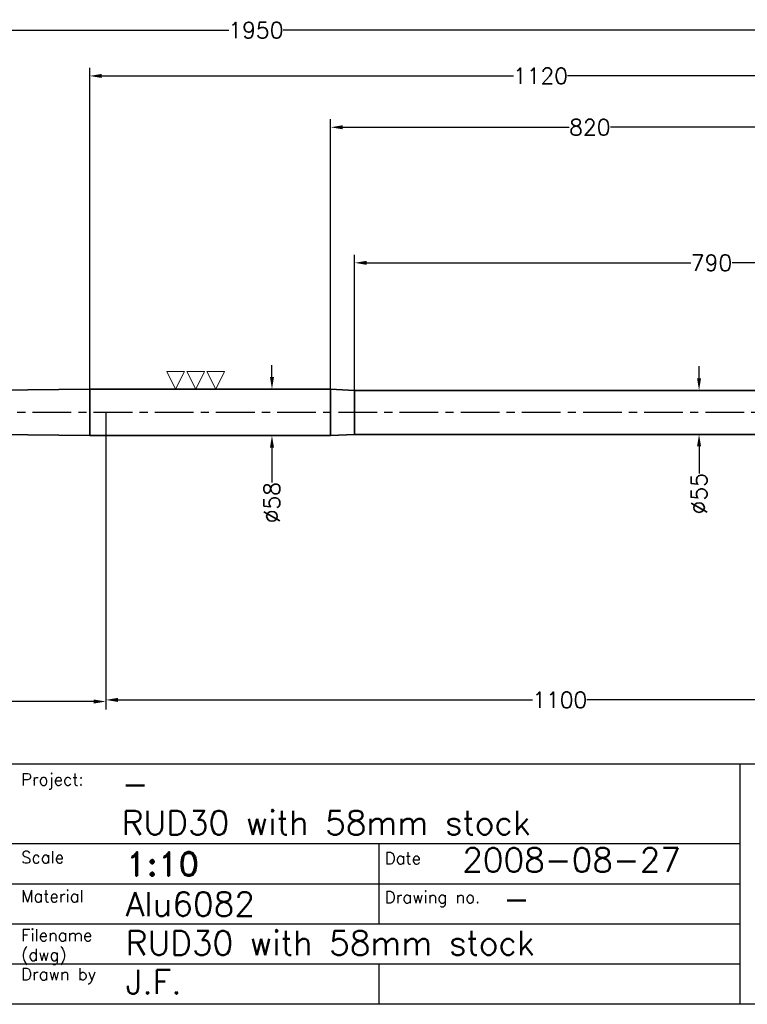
# Model space of a CAD drawing. Extents: x -2460 to 390, y -788 to 1212.
# Tile 2 of 5: x -1057 to -151, y -738 to 490. Entities that reach past the tile are written whole.
import ezdxf

# ---------------------------------------------------------------- set-up
doc = ezdxf.new("R2010")
doc.units = 0
doc.header["$LTSCALE"] = 1.5
doc.header["$PDMODE"] = 2
doc.header["$PDSIZE"] = 5
doc.linetypes.add('CENTER', pattern=[50.8, 31.75, -6.35, 6.35, -6.35])
doc.layers.get('DEFPOINTS').update_dxf_attribs({"linetype": 'CONTINUOUS'})
for name, color, linetype in [('Blade', 1, 'CONTINUOUS'), ('CENTER', 9, 'CENTER'), ('RAMME', 7, 'CONTINUOUS')]:
    doc.layers.add(name, color=color, linetype=linetype)
doc.layers.add('DIMS', color=7, linetype='CONTINUOUS', lineweight=15)
doc.layers.add('STOCK', color=5, linetype='CONTINUOUS', lineweight=35)
doc.styles.add('ROMAND', font='romand')
doc.styles.add('ROMANS', font='romans')
doc.dimstyles.new('Text 20', dxfattribs={"dimtxt": 20, "dimasz": 15, "dimexe": 10, "dimexo": 0, "dimgap": 0, "dimtad": 0, "dimdsep": 46, "dimtxsty": 'ROMANS', "dimcen": 10, "dimazin": 2, "dimtfac": 0.65, "dimtofl": 0, "dimtmove": 0, "dimatfit": 0, "dimfxl": 0, "dimtolj": 1, "dimarcsym": 0})

# ---------------------------------------------------------------- blocks, each defined once
blk = doc.blocks.new('RUD30')
at = {"layer": 'CENTER'}
blk.add_line((946.9, 0), (-972.3, 0), dxfattribs=at)
blk = doc.blocks.new('*D8')
at = {"layer": 'DEFPOINTS', "color": 0}
for p in [(150, 476.5), (150, 17.5), (-1800, 0)]:
    blk.add_point(p, dxfattribs=at)
at = {"layer": 'DIMS', "color": 0, "lineweight": -2}
for p, q in [((-1800, 0), (-1800, 486.5)), ((150, 17.5), (150, 486.5)), ((-1785, 476.5), (-796.8, 476.5)), ((135, 476.5), (-729.2, 476.5))]:
    blk.add_line(p, q, dxfattribs=at)
at = {"layer": 'DIMS', "color": 0}
for points in [[(-1785, 479), (-1785, 474), (-1800, 476.5)], [(135, 479), (135, 474), (150, 476.5)]]:
    blk.add_solid(points, dxfattribs=at)
at = {"layer": 'DIMS', "color": 0, "insert": (-763, 476.5), "char_height": 20, "attachment_point": 5, "style": 'ROMANS'}
blk.add_mtext('\\A1;1950', dxfattribs=at)
blk = doc.blocks.new('*D11')
at = {"layer": 'DEFPOINTS', "color": 0}
for p in [(-970, 419.5), (-970, 29), (150, 17.5)]:
    blk.add_point(p, dxfattribs=at)
at = {"layer": 'DIMS', "color": 0, "lineweight": -2}
for p, q in [((-970, 29), (-970, 429.5)), ((-955, 419.5), (-442.3, 419.5)), ((135, 419.5), (-374.7, 419.5)), ((150, 17.5), (150, 429.5))]:
    blk.add_line(p, q, dxfattribs=at)
at = {"layer": 'DIMS', "color": 0}
for points in [[(-955, 422), (-955, 417), (-970, 419.5)], [(135, 422), (135, 417), (150, 419.5)]]:
    blk.add_solid(points, dxfattribs=at)
at = {"layer": 'DIMS', "color": 0, "insert": (-408.5, 419.5), "char_height": 20, "attachment_point": 5, "style": 'ROMANS'}
blk.add_mtext('\\A1;1120', dxfattribs=at)
blk = doc.blocks.new('*D12')
at = {"layer": 'DEFPOINTS', "color": 0}
for p in [(-670, 355.5), (-670, 29), (150, 17.5)]:
    blk.add_point(p, dxfattribs=at)
at = {"layer": 'DIMS', "color": 0, "lineweight": -2}
for p, q in [((-670, 29), (-670, 365.5)), ((150, 17.5), (150, 365.5)), ((-655, 355.5), (-372.7, 355.5)), ((135, 355.5), (-321.3, 355.5))]:
    blk.add_line(p, q, dxfattribs=at)
at = {"layer": 'DIMS', "color": 0}
for points in [[(-655, 358), (-655, 353), (-670, 355.5)], [(135, 358), (135, 353), (150, 355.5)]]:
    blk.add_solid(points, dxfattribs=at)
at = {"layer": 'DIMS', "color": 0, "insert": (-347, 355.5), "char_height": 20, "attachment_point": 5, "style": 'ROMANS'}
blk.add_mtext('\\A1;820', dxfattribs=at)
blk = doc.blocks.new('*D15')
at = {"layer": 'DEFPOINTS', "color": 0}
for p in [(-640, 186.5), (-640, 27.5), (150, 17.5)]:
    blk.add_point(p, dxfattribs=at)
at = {"layer": 'DIMS', "color": 0, "lineweight": -2}
for p, q in [((-640, 27.5), (-640, 196.5)), ((150, 17.5), (150, 196.5)), ((-625, 186.5), (-221.2, 186.5)), ((135, 186.5), (-169.8, 186.5))]:
    blk.add_line(p, q, dxfattribs=at)
at = {"layer": 'DIMS', "color": 0}
for points in [[(-625, 189), (-625, 184), (-640, 186.5)], [(135, 189), (135, 184), (150, 186.5)]]:
    blk.add_solid(points, dxfattribs=at)
at = {"layer": 'DIMS', "color": 0, "insert": (-195.5, 186.5), "char_height": 20, "attachment_point": 5, "style": 'ROMANS'}
blk.add_mtext('\\A1;790', dxfattribs=at)
blk = doc.blocks.new('*D17')
at = {"layer": 'DEFPOINTS', "color": 0}
for p in [(-60, 27.5), (-211, -27.5), (-60, -27.5)]:
    blk.add_point(p, dxfattribs=at)
at = {"layer": 'DIMS', "color": 0, "lineweight": -2}
for p, q in [((-211, 42.5), (-211, 57.5)), ((-60, 27.5), (-221, 27.5)), ((-60, -27.5), (-221, -27.5)), ((-211, -42.5), (-211, -76.3))]:
    blk.add_line(p, q, dxfattribs=at)
at = {"layer": 'DIMS', "color": 0}
for points in [[(-213.5, 42.5), (-208.5, 42.5), (-211, 27.5)], [(-213.5, -42.5), (-208.5, -42.5), (-211, -27.5)]]:
    blk.add_solid(points, dxfattribs=at)
at = {"layer": 'DIMS', "color": 0, "insert": (-211, -101.5), "char_height": 20, "attachment_point": 5, "rotation": 90, "style": 'ROMANS'}
blk.add_mtext('\\A1;%%C55', dxfattribs=at)
blk = doc.blocks.new('*D18')
at = {"layer": 'DEFPOINTS', "color": 0}
for p in [(-670, 29), (-743, -29), (-670, -29)]:
    blk.add_point(p, dxfattribs=at)
at = {"layer": 'DIMS', "color": 0, "lineweight": -2}
for p, q in [((-743, 44), (-743, 59)), ((-670, 29), (-753, 29)), ((-670, -29), (-753, -29)), ((-743, -44), (-743, -87.3))]:
    blk.add_line(p, q, dxfattribs=at)
at = {"layer": 'DIMS', "color": 0}
for points in [[(-745.5, 44), (-740.5, 44), (-743, 29)], [(-745.5, -44), (-740.5, -44), (-743, -29)]]:
    blk.add_solid(points, dxfattribs=at)
at = {"layer": 'DIMS', "color": 0, "insert": (-743, -112.5), "char_height": 20, "attachment_point": 5, "rotation": 90, "style": 'ROMANS'}
blk.add_mtext('\\A1;%%C58', dxfattribs=at)
blk = doc.blocks.new('*D20')
at = {"layer": 'DEFPOINTS', "color": 0}
for p in [(-950, 0), (150, -17.5), (-950, -358.5)]:
    blk.add_point(p, dxfattribs=at)
at = {"layer": 'DIMS', "color": 0, "lineweight": -2}
for p, q in [((-950, 0), (-950, -368.5)), ((150, -17.5), (150, -368.5)), ((-935, -358.5), (-418.3, -358.5)), ((135, -358.5), (-350.7, -358.5))]:
    blk.add_line(p, q, dxfattribs=at)
at = {"layer": 'DIMS', "color": 0}
for points in [[(-935, -356), (-935, -361), (-950, -358.5)], [(135, -356), (135, -361), (150, -358.5)]]:
    blk.add_solid(points, dxfattribs=at)
at = {"layer": 'DIMS', "color": 0, "insert": (-384.5, -358.5), "char_height": 20, "attachment_point": 5, "style": 'ROMANS'}
blk.add_mtext('\\A1;1100', dxfattribs=at)
blk = doc.blocks.new('*D23')
at = {"layer": 'DEFPOINTS', "color": 0}
for p in [(-1916.6, 193.3), (-1663.4, 60), (-1739.9, 16.5), (-1922.3, 0), (-3.1, 0)]:
    blk.add_point(p, dxfattribs=at)
at = {"layer": 'DIMS', "color": 0, "lineweight": -2}
for start, end in [(95.5847, 124.8413), (10.1396, 39.3962)]:
    blk.add_arc((-1723.4, 0), 84.9, start, end, dxfattribs=at)
at = {"layer": 'DIMS', "color": 0}
for points in [[(-1770.3, 67.7), (-1773.5, 71.6), (-1783.4, 60)], [(-1637.4, 15.2), (-1642.4, 14.7), (-1638.6, 0)]]:
    blk.add_solid(points, dxfattribs=at)
at = {"layer": 'DIMS', "color": 0, "insert": (-1691, 78.4), "char_height": 20, "attachment_point": 5, "rotation": 337.4904, "style": 'ROMANS'}
blk.add_mtext('\\A1;134.98°', dxfattribs=at)
blk = doc.blocks.new('SLETDREJ')
at = {"layer": 'DIMS'}
for p, q in [((-14, 22), (-36, 22)), ((-36, 22), (-25, 0)), ((-14, 22), (-25, 0)), ((-11, 22), (0, 0)), ((11, 22), (-11, 22)), ((11, 22), (0, 0)), ((14, 22), (25, 0)), ((36, 22), (14, 22)), ((36, 22), (25, 0))]:
    blk.add_line(p, q, dxfattribs=at)
blk = doc.blocks.new('*D34')
at = {"layer": 'DEFPOINTS', "color": 0}
for p in [(-1800, 0), (-950, 0), (-1800, -360.5)]:
    blk.add_point(p, dxfattribs=at)
at = {"layer": 'DIMS', "color": 0, "lineweight": -2}
for p, q in [((-1800, 0), (-1800, -370.5)), ((-950, 0), (-950, -370.5)), ((-1785, -360.5), (-1596.2, -360.5)), ((-965, -360.5), (-1544.8, -360.5))]:
    blk.add_line(p, q, dxfattribs=at)
at = {"layer": 'DIMS', "color": 0}
for points in [[(-1785, -358), (-1785, -363), (-1800, -360.5)], [(-965, -358), (-965, -363), (-950, -360.5)]]:
    blk.add_solid(points, dxfattribs=at)
at = {"layer": 'DIMS', "color": 0, "insert": (-1570.5, -360.5), "char_height": 20, "attachment_point": 5, "style": 'ROMANS'}
blk.add_mtext('\\A1;850', dxfattribs=at)

msp = doc.modelspace()

# ---------------------------------------------------------------- linework, layer by layer
at = {"layer": 'CENTER'}
msp.add_line((150, 0), (-1850, 0), dxfattribs=at)
at = {"layer": 'RAMME'}
for p, q in [((-1560, -438), (340, -438)), ((-160, -438), (-160, -738)), ((-160, -538), (-1560, -538)), ((-610, -538), (-610, -638)), ((-160, -588), (-1560, -588)), ((-160, -638), (-1560, -638)), ((-160, -688), (-1560, -688)), ((-610, -688), (-610, -738)), ((340, -738), (-2410, -738))]:
    msp.add_line(p, q, dxfattribs=at)
at = {"layer": 'STOCK'}
for p, q in [((-1800, 20), (-970, 29)), ((-970, 0), (-970, 29)), ((-970, 29), (-670, 29)), ((-670, 29), (-670, 0)), ((-640, 27.5), (-670, 29)), ((-640, 27.5), (-640, 0)), ((-640, 27.5), (-60, 27.5)), ((-970, 0), (-970, -29)), ((-670, -29), (-670, 0)), ((-640, -27.5), (-640, 0)), ((-1800, -20), (-970, -29)), ((-970, -29), (-670, -29)), ((-640, -27.5), (-670, -29)), ((-640, -27.5), (-60, -27.5))]:
    msp.add_line(p, q, dxfattribs=at)

# ---------------------------------------------------------------- block references
at = {"layer": 'Blade'}
msp.add_blockref('RUD30', (-950, 0), dxfattribs=at)
at = {"layer": 'DIMS'}
msp.add_blockref('SLETDREJ', (-838, 29), dxfattribs=at)

# ---------------------------------------------------------------- texts
at = {"layer": 'RAMME'}
for s, height, style, p in [('Project:', 15, 'ROMANS', (-1055.45, -465.074)), ('-', 30, 'ROMANS', (-930, -478)), ('RUD30 with 58mm stock', 30, 'ROMANS', (-930, -526.571)), ('Scale ', 15, 'ROMANS', (-1055.45, -562.217)), ('1:10', 30, 'ROMAND', (-925, -578)), ('Date', 15, 'ROMANS', (-602.483, -563.379)), ('2008-08-27', 30, 'ROMANS', (-506, -573)), ('Material', 15, 'ROMANS', (-1055.45, -610.789)), ('Alu6082', 30, 'ROMANS', (-925, -628)), ('Drawing no.', 15, 'ROMANS', (-602.483, -611.951)), ('-', 30, 'ROMANS', (-455, -621.571)), ('Filename', 15, 'ROMANS', (-1055.45, -659.36)), ('RUD30 with 58mm stock', 30, 'ROMANS', (-925, -676.571)), ('(dwg)', 15, 'ROMANS', (-1055.45, -683.646)), ('Drawn by', 15, 'ROMANS', (-1055.45, -707.931)), ('J.F.', 30, 'ROMANS', (-925, -725.143))]:
    msp.add_text(s, height=height, dxfattribs=dict(at, style=style)).set_placement(p)

# ---------------------------------------------------------------- dimensions: what is measured, and where the dimension line sits
at = {"layer": 'DIMS'}
for base, p1, p2, picture, middle in [((150, 476.5), (-1800, 0), (150, 17.5), '*D8', (-763, 476.5)), ((-970, 419.5), (150, 17.5), (-970, 29), '*D11', (-408.5, 419.5)), ((-670, 355.5), (150, 17.5), (-670, 29), '*D12', (-347, 355.5)), ((-640, 186.5), (150, 17.5), (-640, 27.5), '*D15', (-195.5, 186.5)), ((-1800, -360.5), (-950, 0), (-1800, 0), '*D34', (-1570.5, -360.5)), ((-950, -358.5), (150, -17.5), (-950, 0), '*D20', (-384.5, -358.5))]:
    dim = msp.add_linear_dim(base=base, p1=p1, p2=p2, dimstyle='Text 20', dxfattribs=at)
    dim.commit()
    dim.dimension.update_dxf_attribs({"geometry": picture, "text_midpoint": middle, "dimtype": 160})
dim = msp.add_angular_dim_2l(base=(-1663.423, 60.006), line1=((-3.1, 0), (-1922.3, 0)), line2=((-1739.896, 16.464), (-1916.614, 193.3)), dimstyle='Text 20', dxfattribs=at)
dim.commit()
dim.dimension.update_dxf_attribs({"geometry": '*D23', "text_midpoint": (-1690.951, 78.405)})
for base, p1, p2, picture, middle in [((-743, -29), (-670, 29), (-670, -29), '*D18', (-743, -112.5)), ((-211, -27.5), (-60, 27.5), (-60, -27.5), '*D17', (-211, -101.5))]:
    dim = msp.add_linear_dim(base=base, p1=p1, p2=p2, angle=90, text='%%C<>', dimstyle='Text 20', dxfattribs=at)
    dim.commit()
    dim.dimension.update_dxf_attribs({"geometry": picture, "text_midpoint": middle, "dimtype": 160})

doc.saveas('drawing.dxf')
